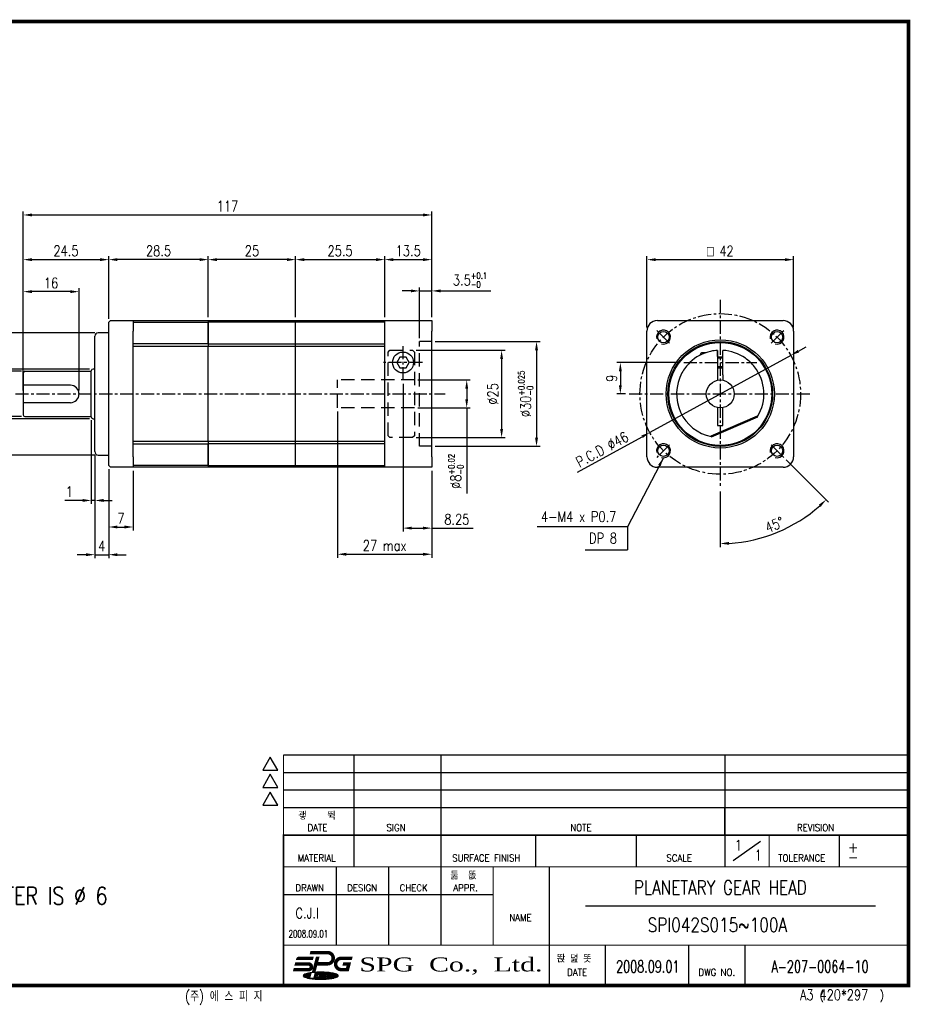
# Model space of a CAD drawing. Header units: millimetres. Extents: x 562 to 6456, y -633 to 409.
# Tile 2 of 2: x 6201 to 6456, y 127 to 409. Entities that reach past the tile are written whole.
import ezdxf
from ezdxf.enums import TextEntityAlignment as Align

# ---------------------------------------------------------------- set-up
doc = ezdxf.new("R2010")
doc.units = ezdxf.units.MM
doc.header["$LTSCALE"] = 3
doc.header["$PDMODE"] = 1
doc.linetypes.add('CENTER', pattern=[2, 1.25, -0.25, 0.25, -0.25])
doc.linetypes.add('HIDDEN', pattern=[9.525, 6.35, -3.175])
doc.layers.get('0').update_dxf_attribs({"linetype": 'CONTINUOUS'})
doc.layers.get('DEFPOINTS').update_dxf_attribs({"linetype": 'CONTINUOUS'})
for name, color, linetype in [('3', 3, 'CONTINUOUS'), ('A3', 7, 'CONTINUOUS'), ('CENTER', 1, 'CENTER'), ('DIM', 3, 'CONTINUOUS'), ('M3', 9, 'CONTINUOUS'), ('OBJ', 7, 'CONTINUOUS'), ('tap', 1, 'CONTINUOUS')]:
    doc.layers.add(name, color=color, linetype=linetype)
doc.layers.add('외형선(ISO)', color=7, linetype='CONTINUOUS', lineweight=50)
doc.styles.add('DUTCH', font='dutch.ttf', dxfattribs={"height": 4})
doc.styles.add('HBRDS', font='SIMPLEX', dxfattribs={"width": 0.8, "height": 3, "bigfont": 'HBRDS'})
doc.styles.add('WHGTXT', font='SIMPLEX.shx', dxfattribs={"width": 0.8, "bigfont": 'WHGTXT.shx'})
doc.styles.add('WHTMTXT', font='romant.shx', dxfattribs={"width": 0.8, "bigfont": 'whtmtxt.shx'})
doc.dimstyles.new('WHGTXT', dxfattribs={"dimtxt": 3, "dimasz": 2.5, "dimexe": 1, "dimexo": 1, "dimgap": 0.8, "dimtad": 1, "dimdsep": 46, "dimtxsty": 'WHGTXT', "dimcen": 0, "dimclrd": 3, "dimclre": 3, "dimclrt": 3, "dimazin": 2, "dimtfac": 1, "dimtmove": 0, "dimatfit": 3, "dimfxl": 1, "dimtolj": 1, "dimtzin": 0, "dimarcsym": 0})
doc.dimstyles.new('WHGTXT$0', dxfattribs={"dimtxt": 3, "dimasz": 2.5, "dimexe": 1, "dimexo": 1, "dimgap": 1, "dimtad": 1, "dimdec": 4, "dimdsep": 46, "dimtxsty": 'WHGTXT', "dimcen": 0, "dimclrd": 3, "dimclre": 3, "dimclrt": 3, "dimadec": 0, "dimazin": 0, "dimtfac": 1, "dimtdec": 4, "dimtmove": 0, "dimatfit": 3, "dimfxl": 1, "dimtvp": 1, "dimtolj": 1, "dimtzin": 0, "dimlwd": -1, "dimlwe": -1, "dimarcsym": 0})

# ---------------------------------------------------------------- blocks, each defined once
blk = doc.blocks.new('A3-1')
at = {"layer": 'M3'}
for p, q in [((204, 71), (383, 71)), ((224.15, 71), (224.15, 39)), ((249.1, 71), (249.1, 39)), ((330.35, 71), (330.35, 39)), ((204, 65.95), (383, 65.95)), ((204, 61), (383, 61)), ((276.2, 48), (276.2, 39)), ((305.1, 39), (305.1, 48)), ((363.1, 48), (363.1, 39)), ((332.8, 40.73), (340.65, 46.27)), ((219.1, 39), (219.1, 16.5)), ((234.1, 39), (234.1, 16.5)), ((249.1, 39), (249.1, 16.5)), ((280.1, 39), (280.1, 5)), ((204, 31), (264.1, 31)), ((290.5, 27.8), (373.5, 27.8)), ((296.1, 16.5), (296.1, 5)), ((320.1, 5), (320.1, 16.5)), ((336.1, 16.5), (336.1, 5)), ((211.2, 8.5), (211.96, 8.5)), ((211.6, 7.13), (212, 8.63)), ((211.95, 8.62), (211.99, 8.62)), ((212.8, 7.13), (213.23, 8.74)), ((213.17, 8.5), (218.18, 8.5)), ((213.2, 8.62), (217.43, 8.62)), ((213.39, 8.75), (215.99, 8.75)), ((209.69, 7.75), (211.76, 7.75)), ((209.7, 7.87), (211.79, 7.87)), ((209.73, 7.62), (211.73, 7.62)), ((209.78, 8), (211.83, 8)), ((209.88, 7.5), (211.69, 7.5)), ((210.01, 8.12), (211.86, 8.12)), ((210.17, 7.37), (211.66, 7.37)), ((210.31, 8.25), (211.89, 8.25)), ((210.5, 7.25), (211.63, 7.25)), ((210.68, 8.37), (211.93, 8.37)), ((210.94, 7.12), (218.44, 7.12)), ((211.57, 7), (217.81, 7)), ((211.6, 7.13), (212.8, 7.13)), ((212.56, 6.87), (216.82, 6.87)), ((212.83, 7.25), (213.2, 7.25)), ((212.87, 7.37), (213.2, 7.37)), ((212.9, 7.5), (213.2, 7.5)), ((212.93, 7.62), (213.2, 7.62)), ((212.97, 7.75), (213.2, 7.75)), ((213, 7.87), (213.2, 7.87)), ((213.03, 8), (213.2, 8)), ((213.07, 8.12), (213.2, 8.12)), ((213.1, 8.25), (219.07, 8.25)), ((213.13, 8.37), (218.7, 8.37)), ((213.2, 8.16), (213.5, 8.16)), ((213.2, 8.16), (213.2, 7.16)), ((213.2, 7.16), (213.5, 7.16)), ((213.5, 8.16), (213.7, 7.76)), ((213.5, 7.56), (213.55, 7.16)), ((213.5, 7.56), (213.5, 7.16)), ((213.5, 7.5), (213.51, 7.5)), ((213.5, 7.37), (213.52, 7.37)), ((213.5, 7.25), (213.54, 7.25)), ((213.52, 8.12), (213.88, 8.12)), ((213.55, 7.16), (213.85, 7.16)), ((213.58, 8), (213.82, 8)), ((213.64, 7.87), (213.76, 7.87)), ((213.7, 7.76), (213.9, 8.16)), ((213.9, 7.56), (213.85, 7.16)), ((213.86, 7.25), (213.9, 7.25)), ((213.88, 7.37), (213.9, 7.37)), ((213.89, 7.5), (213.9, 7.5)), ((213.9, 8.16), (214.2, 8.16)), ((213.9, 7.56), (213.9, 7.16)), ((213.9, 7.16), (214.2, 7.16)), ((214.2, 8.16), (214.2, 7.16)), ((214.2, 8.12), (214.47, 8.12)), ((214.2, 8), (214.34, 8)), ((214.2, 7.87), (214.3, 7.87)), ((214.2, 7.75), (214.3, 7.75)), ((214.2, 7.62), (214.3, 7.62)), ((214.2, 7.5), (214.3, 7.5)), ((214.2, 7.37), (214.31, 7.37)), ((214.2, 7.25), (214.38, 7.25)), ((214.3, 7.86), (214.3, 7.46)), ((214.6, 8.16), (214.8, 8.16)), ((214.6, 7.76), (214.6, 7.56)), ((214.6, 7.75), (214.8, 7.75)), ((214.6, 7.62), (214.8, 7.62)), ((214.6, 7.16), (214.8, 7.16)), ((214.62, 7.5), (214.78, 7.5)), ((214.7, 7.86), (214.7, 7.86)), ((214.7, 7.46), (214.7, 7.46)), ((214.8, 7.76), (214.8, 7.56)), ((214.94, 8.12), (215.2, 8.12)), ((215.02, 7.25), (215.45, 7.25)), ((215.06, 8), (215.2, 8)), ((215.09, 7.37), (215.45, 7.37)), ((215.1, 7.87), (215.2, 7.87)), ((215.1, 7.86), (215.1, 7.46)), ((215.1, 7.75), (215.45, 7.75)), ((215.1, 7.62), (215.45, 7.62)), ((215.1, 7.5), (215.45, 7.5)), ((215.2, 8.16), (216, 8.16)), ((215.2, 8.16), (215.2, 7.86)), ((215.2, 7.86), (215.45, 7.86)), ((215.45, 7.86), (215.45, 7.16)), ((215.45, 7.16), (215.75, 7.16)), ((215.75, 7.86), (216, 7.86)), ((215.75, 7.86), (215.75, 7.16)), ((215.75, 7.75), (216.1, 7.75)), ((215.75, 7.62), (216.1, 7.62)), ((215.75, 7.5), (216.1, 7.5)), ((215.75, 7.37), (216.11, 7.37)), ((215.75, 7.25), (216.18, 7.25)), ((216, 8.16), (216, 7.86)), ((216, 8.12), (216.27, 8.12)), ((216, 8), (216.14, 8)), ((216, 7.87), (216.1, 7.87)), ((216.1, 7.86), (216.1, 7.46)), ((216.4, 8.16), (216.6, 8.16)), ((216.4, 7.76), (216.4, 7.56)), ((216.4, 7.75), (216.6, 7.75)), ((216.4, 7.62), (216.6, 7.62)), ((216.4, 7.16), (216.6, 7.16)), ((216.42, 7.5), (216.58, 7.5)), ((216.5, 7.86), (216.5, 7.86)), ((216.5, 7.46), (216.5, 7.46)), ((216.6, 7.76), (216.6, 7.56)), ((216.74, 8.12), (217, 8.12)), ((216.82, 7.25), (217, 7.25)), ((216.86, 8), (217, 8)), ((216.89, 7.37), (217, 7.37)), ((216.9, 7.87), (217, 7.87)), ((216.9, 7.86), (216.9, 7.46)), ((216.9, 7.75), (217, 7.75)), ((216.9, 7.62), (217, 7.62)), ((216.9, 7.5), (217, 7.5)), ((217, 8.16), (217.5, 8.16)), ((217, 8.16), (217, 7.16)), ((217, 7.16), (217.3, 7.16)), ((217.3, 7.86), (217.45, 7.86)), ((217.3, 7.86), (217.3, 7.76)), ((217.3, 7.76), (217.45, 7.76)), ((217.46, 7.16), (217.3, 7.46)), ((217.3, 7.46), (217.3, 7.16)), ((217.3, 7.46), (217.3, 7.46)), ((217.3, 7.37), (217.35, 7.37)), ((217.3, 7.25), (217.41, 7.25)), ((217.46, 7.16), (217.8, 7.16)), ((217.5, 7.81), (217.5, 7.81)), ((217.8, 7.16), (217.63, 7.49)), ((217.64, 8.12), (219.37, 8.12)), ((217.66, 7.5), (219.5, 7.5)), ((217.69, 7.37), (219.21, 7.37)), ((217.75, 7.25), (218.88, 7.25)), ((217.76, 8), (219.6, 8)), ((217.77, 7.62), (219.65, 7.62)), ((217.8, 7.87), (219.68, 7.87)), ((217.8, 7.86), (217.8, 7.76)), ((217.8, 7.75), (219.69, 7.75))]:
    blk.add_line(p, q, dxfattribs=at)
for points, const_width in [([(383, 71), (383, 5), (0, 5), (0, 281), (383, 281), (383, 71)], 1), ([(204, 71), (204, 48)], 0.3), ([(204, 55.9), (383, 55.9)], 0.3), ([(224.15, 48), (224.15, 55.9)], 0.3), ([(249.1, 39), (249.1, 55.9)], 0.3), ([(330.35, 48), (330.35, 55.9)], 0.3), ([(383, 48), (204, 48), (204, 5)], 0.5), ([(343.1, 39), (343.1, 48)], 0.3), ([(204, 39), (383, 39)], 0.3), ([(264.1, 16.5), (264.1, 39)], 0.3), ([(204, 16.5), (383, 16.5)], 0.3), ([(280.1, 5), (280.1, 16.5)], 0.3), ([(213.83, 13.15), (212.68, 8.86)], 1)]:
    blk.add_lwpolyline(points, dxfattribs=dict(at, const_width=const_width))
for points in [[(200.26, 70.4), (198.1, 66.65), (202.43, 66.65)], [(200.26, 65.45), (198.1, 61.7), (202.43, 61.7)], [(200.26, 60.35), (198.1, 56.6), (202.43, 56.6)]]:
    blk.add_lwpolyline(points, close=True, dxfattribs=at)
at = {"layer": 'M3', "const_width": 1}
for points in [[(211.78, 14.41), (216.68, 14.4, -0.998395), (216.68, 11.21), (213.62, 11.21)], [(207.41, 11.16), (211.2, 11.16, -1), (211.2, 9.53), (206.98, 9.53)], [(212.45, 12.78), (208.6, 12.78, 0.265514), (208.17, 12.54, 0.110713)], [(223.58, 12.78), (220.58, 12.78, 1), (220.58, 9.53), (222.32, 9.53), (222.76, 11.16), (221.16, 11.16)]]:
    blk.add_lwpolyline(points, format="xyb", dxfattribs=at)
at = {"layer": 'M3'}
for points in [[(209.69, 7.78, 0.287816), (209.86, 7.51, 0.063192), (211.15, 7.08, 0.028693), (212.63, 6.87, 0.020666), (214.69, 6.78, 0.020666), (216.75, 6.87, 0.028693), (218.23, 7.08, 0.063192), (219.52, 7.51, 0.287816), (219.69, 7.78, 0.287816), (219.52, 8.06, 0.063192), (218.23, 8.49, 0.028693), (216.75, 8.7, 0.020666), (214.69, 8.78, 0.014921), (213.2, 8.74, 0.014921)], [(213.2, 8.73, 0.039771), (211.15, 8.49, 0.063192), (209.86, 8.06, 0.287816), (209.69, 7.78, 0.287816)]]:
    blk.add_lwpolyline(points, format="xyb", dxfattribs=at)
for centre, radius, start, end in [((214.6, 7.86), 0.3, 90, 180), ((214.6, 7.46), 0.3, 180, 270), ((214.7, 7.76), 0.1, 90, 180), ((214.7, 7.56), 0.1, 180, 270), ((214.7, 7.76), 0.1, 0, 90), ((214.7, 7.56), 0.1, 270, 0), ((214.8, 7.86), 0.3, 0, 90), ((214.8, 7.46), 0.3, 270, 0), ((216.4, 7.86), 0.3, 90, 180), ((216.4, 7.46), 0.3, 180, 270), ((216.5, 7.76), 0.1, 90, 180), ((216.5, 7.56), 0.1, 180, 270), ((216.5, 7.76), 0.1, 0, 90), ((216.5, 7.56), 0.1, 270, 0), ((216.6, 7.86), 0.3, 0, 90), ((216.6, 7.46), 0.3, 270, 0), ((217.45, 7.81), 0.05, 0, 90), ((217.45, 7.81), 0.05, 270, 0), ((217.5, 7.86), 0.3, 0, 90), ((217.5, 7.76), 0.3, 295.0022, 0)]:
    blk.add_arc(centre, radius, start, end, dxfattribs=at)
for points in [[(211.78, 14.91), (211.51, 13.91), (211.78, 13.91)], [(207.41, 10.66), (207.41, 11.66), (207.14, 10.66)], [(208.6, 12.28), (207.74, 12.79), (207.58, 12.28)], [(212.45, 13.28), (212.45, 12.28), (212.72, 13.28)], [(213.35, 13.28), (214.31, 13.03), (214.38, 13.28)], [(220.89, 10.66), (221.16, 10.66), (221.16, 11.66)], [(223.58, 12.28), (223.85, 13.28), (223.58, 13.28)], [(206.98, 9.03), (206.98, 10.03), (206.71, 9.03)], [(213.16, 8.73), (212.2, 8.99), (212.1, 8.64)]]:
    blk.add_solid(points, dxfattribs=at)
at = {"layer": 'M3', "style": 'HBRDS'}
for s, p in [('괳    뛱', (208.24, 52.53)), ('둚  똢', (251.8, 35.41)), ('똱 뎚 똣', (282.33, 11.59))]:
    blk.add_text(s, height=2, dxfattribs=at).set_placement(p)
at = {"layer": 'M3'}
for s, height, style, width, p in [('DATE', 2, 'HBRDS', 0.9, (210.92, 49.18)), ('SIGN', 2, 'HBRDS', 0.9, (233.53, 49.18)), ('NOTE', 2, 'HBRDS', 0.9, (286.14, 49.18)), ('REVISION', 2, 'HBRDS', 0.9, (351.05, 49.18)), ('+', 3, 'HBRDS', 0.9, (365.66, 43.08)), ('MATERIAL', 2, 'HBRDS', 0.9, (208.1, 40.45)), ('SURFACE FINISH', 2, 'HBRDS', 0.9, (252.34, 40.45)), ('SCALE', 2, 'HBRDS', 0.9, (313.67, 40.45)), ('TOLERANCE', 2, 'HBRDS', 0.9, (345.68, 40.45)), ('-', 3, 'HBRDS', 0.9, (365.66, 40.3)), ('DRAWN', 2, 'HBRDS', 0.9, (207.46, 31.95)), ('DESIGN', 2, 'HBRDS', 0.9, (222.27, 31.95)), ('CHECK', 2, 'HBRDS', 0.9, (237.29, 31.95)), ('APPR.', 2, 'HBRDS', 0.9, (252.65, 31.95)), ('NAME', 2, 'HBRDS', 0.9, (268.68, 23.45)), ('DATE', 2, 'HBRDS', 0.9, (285.24, 7.78)), ('DWG NO.', 2, 'HBRDS', 0.9, (322.85, 7.78)), ('(주) 에 스 피 지', 3, 'WHTMTXT', 0.8, (175.87, 0.41)), ('A3 420*297', 3, 'HBRDS', 0.8, (351.93, 0.81)), ('(', 2.4, 'HBRDS', 0.8, (357.59, 0.97)), (')', 2.4, 'HBRDS', 0.8, (374.78, 1.05))]:
    blk.add_text(s, height=height, dxfattribs=dict(at, style=style, width=width)).set_placement(p)
at = {"layer": 'M3', "style": 'DUTCH', "width": 1.410753}
blk.add_text('SPG  Co.,  Ltd.', height=4, dxfattribs=at).set_placement((225.77, 9.01), (278.19, 9.01), align=Align.FIT)
blk = doc.blocks.new('A3')
at = {"layer": '3'}
blk.add_blockref('A3-1', (0, 0), dxfattribs=at)
blk = doc.blocks.new('*D53')
at = {"color": 3}
for p, q in [((6380.72, 320.64), (6380.72, 341.08)), ((6383.22, 340.08), (6420.22, 340.08)), ((6422.72, 320.64), (6422.72, 341.08))]:
    blk.add_line(p, q, dxfattribs=at)
for points in [[(6383.22, 340.49), (6383.22, 339.66), (6380.72, 340.08)], [(6420.22, 340.49), (6420.22, 339.66), (6422.72, 340.08)]]:
    blk.add_solid(points, dxfattribs=at)
at = {"layer": 'DEFPOINTS', "color": 0}
for p in [(6422.72, 340.08), (6380.72, 319.64), (6422.72, 319.64)]:
    blk.add_point(p, dxfattribs=at)
at = {"color": 3, "insert": (6401.72, 342.58), "char_height": 3, "attachment_point": 5, "style": 'WHGTXT'}
blk.add_mtext('\\A1;{\\Famgdt|c129;o} 42', dxfattribs=at)
blk = doc.blocks.new('*D54')
at = {"color": 3, "lineweight": -2}
for p, q in [((6424.09, 313.88), (6426.28, 315.08)), ((6421.89, 312.68), (6381.54, 290.6)), ((6360.85, 279.28), (6379.35, 289.4))]:
    blk.add_line(p, q, dxfattribs=at)
at = {"color": 3}
for points in [[(6423.89, 314.24), (6424.29, 313.51), (6421.89, 312.68)], [(6379.15, 289.76), (6379.55, 289.03), (6381.54, 290.6)]]:
    blk.add_solid(points, dxfattribs=at)
at = {"layer": 'DEFPOINTS', "color": 0}
for p in [(6421.89, 312.68), (6381.54, 290.6)]:
    blk.add_point(p, dxfattribs=at)
at = {"color": 3, "insert": (6367.9, 285.76), "char_height": 3, "attachment_point": 5, "rotation": 28.6862, "style": 'WHGTXT'}
blk.add_mtext('\\A1;P.C.D ∅46', dxfattribs=at)
blk = doc.blocks.new('*D56')
at = {"layer": '3', "color": 3}
for p, q in [((6390.26, 310.64), (6372.11, 310.64)), ((6373.11, 308.14), (6373.11, 304.14)), ((6374.61, 301.64), (6372.11, 301.64))]:
    blk.add_line(p, q, dxfattribs=at)
for points in [[(6372.69, 308.14), (6373.52, 308.14), (6373.11, 310.64)], [(6372.69, 304.14), (6373.52, 304.14), (6373.11, 301.64)]]:
    blk.add_solid(points, dxfattribs=at)
at = {"layer": 'DEFPOINTS', "color": 0}
for p in [(6391.26, 310.64), (6373.11, 301.64), (6375.61, 301.64)]:
    blk.add_point(p, dxfattribs=at)
at = {"layer": '3', "color": 3, "insert": (6370.61, 306.14), "char_height": 3, "attachment_point": 5, "rotation": 90, "style": 'WHGTXT'}
blk.add_mtext('\\A1;9', dxfattribs=at)
blk = doc.blocks.new('*D57')
at = {"color": 3}
for p, q in [((6313.13, 331.13), (6310.63, 331.13)), ((6315.63, 317.64), (6315.63, 332.13)), ((6315.63, 331.13), (6319.13, 331.13)), ((6319.13, 323.64), (6319.13, 332.13)), ((6321.63, 331.13), (6336.03, 331.13))]:
    blk.add_line(p, q, dxfattribs=at)
for points in [[(6313.13, 331.55), (6313.13, 330.72), (6315.63, 331.13)], [(6321.63, 331.55), (6321.63, 330.72), (6319.13, 331.13)]]:
    blk.add_solid(points, dxfattribs=at)
at = {"layer": 'DEFPOINTS', "color": 0}
for p in [(6319.13, 331.13), (6319.13, 322.64), (6315.63, 316.64)]:
    blk.add_point(p, dxfattribs=at)
at = {"color": 3, "insert": (6330.08, 334.23), "char_height": 3, "attachment_point": 5, "style": 'WHGTXT'}
blk.add_mtext('\\A1;3.5{\\H1.800000;\\S+0.1^ -0;}', dxfattribs=at)
blk = doc.blocks.new('*D58')
at = {"color": 3}
for p, q in [((6226.63, 323.14), (6226.63, 341.09)), ((6252.63, 340.09), (6229.13, 340.09)), ((6255.13, 323.64), (6255.13, 341.09))]:
    blk.add_line(p, q, dxfattribs=at)
for points in [[(6229.13, 340.51), (6229.13, 339.67), (6226.63, 340.09)], [(6252.63, 340.51), (6252.63, 339.67), (6255.13, 340.09)]]:
    blk.add_solid(points, dxfattribs=at)
at = {"layer": 'DEFPOINTS', "color": 0}
for p in [(6226.63, 340.09), (6226.63, 322.14), (6255.13, 322.64)]:
    blk.add_point(p, dxfattribs=at)
at = {"color": 3, "insert": (6240.88, 342.59), "char_height": 3, "attachment_point": 5, "style": 'WHGTXT'}
blk.add_mtext('\\A1;28.5', dxfattribs=at)
blk = doc.blocks.new('*D59')
at = {"layer": '3', "color": 3}
for p, q in [((6292.13, 296.64), (6292.13, 254.74)), ((6319.13, 279.64), (6319.13, 254.74)), ((6294.63, 255.74), (6316.63, 255.74))]:
    blk.add_line(p, q, dxfattribs=at)
for points in [[(6294.63, 256.16), (6294.63, 255.33), (6292.13, 255.74)], [(6316.63, 256.16), (6316.63, 255.33), (6319.13, 255.74)]]:
    blk.add_solid(points, dxfattribs=at)
at = {"layer": 'DEFPOINTS', "color": 0}
for p in [(6292.13, 297.64), (6319.13, 280.64), (6319.13, 255.74)]:
    blk.add_point(p, dxfattribs=at)
at = {"layer": '3', "color": 3, "insert": (6305.63, 258.24), "char_height": 3, "attachment_point": 5, "style": 'WHGTXT'}
blk.add_mtext('\\A1;27 max', dxfattribs=at)
blk = doc.blocks.new('*D60')
at = {"layer": '3', "color": 3}
for p, q in [((6320.13, 316.64), (6350.11, 316.64)), ((6349.11, 314.14), (6349.11, 289.14)), ((6320.13, 286.64), (6350.11, 286.64))]:
    blk.add_line(p, q, dxfattribs=at)
for points in [[(6348.69, 314.14), (6349.53, 314.14), (6349.11, 316.64)], [(6348.69, 289.14), (6349.53, 289.14), (6349.11, 286.64)]]:
    blk.add_solid(points, dxfattribs=at)
at = {"layer": 'DEFPOINTS', "color": 0}
for p in [(6319.13, 316.64), (6319.13, 286.64), (6349.11, 286.64)]:
    blk.add_point(p, dxfattribs=at)
at = {"layer": '3', "color": 3, "insert": (6346.01, 301.64), "char_height": 3, "attachment_point": 5, "rotation": 90, "style": 'WHGTXT'}
blk.add_mtext('\\A1;%%c30{\\H1.800000;\\S+0.025^ -0;}', dxfattribs=at)
blk = doc.blocks.new('*D61')
at = {"layer": '3', "color": 3}
for p, q in [((6310.88, 304.55), (6310.88, 262.22)), ((6319.13, 279.64), (6319.13, 262.22)), ((6313.38, 263.22), (6316.63, 263.22)), ((6319.13, 263.22), (6330.95, 263.22))]:
    blk.add_line(p, q, dxfattribs=at)
for points in [[(6313.38, 263.64), (6313.38, 262.81), (6310.88, 263.22)], [(6316.63, 263.64), (6316.63, 262.81), (6319.13, 263.22)]]:
    blk.add_solid(points, dxfattribs=at)
at = {"layer": 'DEFPOINTS', "color": 0}
for p in [(6310.88, 305.55), (6319.13, 280.64), (6319.13, 263.22)]:
    blk.add_point(p, dxfattribs=at)
at = {"layer": '3', "color": 3, "insert": (6326.29, 265.72), "char_height": 3, "attachment_point": 5, "style": 'WHGTXT'}
blk.add_mtext('\\A1;8.25', dxfattribs=at)
blk = doc.blocks.new('*D62')
at = {"color": 3}
for p, q in [((6280.13, 323.64), (6280.13, 341.09)), ((6282.63, 340.09), (6303.13, 340.09)), ((6305.63, 323.64), (6305.63, 341.09))]:
    blk.add_line(p, q, dxfattribs=at)
for points in [[(6282.63, 340.51), (6282.63, 339.67), (6280.13, 340.09)], [(6303.13, 340.51), (6303.13, 339.67), (6305.63, 340.09)]]:
    blk.add_solid(points, dxfattribs=at)
at = {"layer": 'DEFPOINTS', "color": 0}
for p in [(6305.63, 340.09), (6280.13, 322.64), (6305.63, 322.64)]:
    blk.add_point(p, dxfattribs=at)
at = {"color": 3, "insert": (6292.88, 342.59), "char_height": 3, "attachment_point": 5, "style": 'WHGTXT'}
blk.add_mtext('\\A1;25.5', dxfattribs=at)
blk = doc.blocks.new('*D63')
at = {"color": 3}
for p, q in [((6314.63, 314.14), (6340.11, 314.14)), ((6339.11, 311.64), (6339.11, 291.64)), ((6314.63, 289.14), (6340.11, 289.14))]:
    blk.add_line(p, q, dxfattribs=at)
for points in [[(6338.7, 311.64), (6339.53, 311.64), (6339.11, 314.14)], [(6338.7, 291.64), (6339.53, 291.64), (6339.11, 289.14)]]:
    blk.add_solid(points, dxfattribs=at)
at = {"layer": 'DEFPOINTS', "color": 0}
for p in [(6313.63, 314.14), (6313.63, 289.14), (6339.11, 289.14)]:
    blk.add_point(p, dxfattribs=at)
at = {"color": 3, "insert": (6336.61, 301.64), "char_height": 3, "attachment_point": 5, "rotation": 90, "style": 'WHGTXT'}
blk.add_mtext('\\A1;%%c25', dxfattribs=at)
blk = doc.blocks.new('*D64')
at = {"color": 3}
for p, q in [((6221.13, 308.74), (6188.72, 308.74)), ((6189.72, 306.24), (6189.72, 297.04)), ((6221.13, 294.54), (6188.72, 294.54))]:
    blk.add_line(p, q, dxfattribs=at)
for points in [[(6189.3, 306.24), (6190.13, 306.24), (6189.72, 308.74)], [(6189.3, 297.04), (6190.13, 297.04), (6189.72, 294.54)]]:
    blk.add_solid(points, dxfattribs=at)
at = {"layer": 'DEFPOINTS', "color": 0}
for p in [(6222.13, 308.74), (6189.72, 294.54), (6222.13, 294.54)]:
    blk.add_point(p, dxfattribs=at)
at = {"color": 3, "insert": (6187.22, 301.64), "char_height": 3, "attachment_point": 5, "rotation": 90, "style": 'WHGTXT'}
blk.add_mtext('\\A1;%%c14.2', dxfattribs=at)
blk = doc.blocks.new('*D65')
at = {"layer": '3', "color": 3}
for p, q in [((6315.13, 305.64), (6330.12, 305.64)), ((6329.12, 303.14), (6329.12, 300.14)), ((6315.13, 297.64), (6330.12, 297.64)), ((6329.12, 297.64), (6329.12, 273.15))]:
    blk.add_line(p, q, dxfattribs=at)
for points in [[(6328.7, 303.14), (6329.53, 303.14), (6329.12, 305.64)], [(6328.7, 300.14), (6329.53, 300.14), (6329.12, 297.64)]]:
    blk.add_solid(points, dxfattribs=at)
at = {"layer": 'DEFPOINTS', "color": 0}
for p in [(6314.13, 305.64), (6314.13, 297.64), (6329.12, 297.64)]:
    blk.add_point(p, dxfattribs=at)
at = {"layer": '3', "color": 3, "insert": (6326.02, 279.46), "char_height": 3, "attachment_point": 5, "rotation": 90, "style": 'WHGTXT'}
blk.add_mtext('\\A1;%%c8{\\H1.800000;\\S+0.02^ -0;}', dxfattribs=at)
blk = doc.blocks.new('*D66')
at = {"color": 3}
for p, q in [((6222.63, 319.14), (6180.99, 319.14)), ((6181.99, 316.64), (6181.99, 286.64)), ((6222.63, 284.14), (6180.99, 284.14))]:
    blk.add_line(p, q, dxfattribs=at)
for points in [[(6181.58, 316.64), (6182.41, 316.64), (6181.99, 319.14)], [(6181.58, 286.64), (6182.41, 286.64), (6181.99, 284.14)]]:
    blk.add_solid(points, dxfattribs=at)
at = {"layer": 'DEFPOINTS', "color": 0}
for p in [(6223.63, 319.14), (6181.99, 284.14), (6223.63, 284.14)]:
    blk.add_point(p, dxfattribs=at)
at = {"color": 3, "insert": (6179.49, 301.64), "char_height": 3, "attachment_point": 5, "rotation": 90, "style": 'WHGTXT'}
blk.add_mtext('\\A1;%%c35h7', dxfattribs=at)
blk = doc.blocks.new('*D67')
at = {"color": 3}
for p, q in [((6221.63, 294.14), (6221.63, 270.14)), ((6222.63, 284.14), (6222.63, 270.14)), ((6219.13, 271.14), (6214.06, 271.14)), ((6222.63, 271.14), (6221.63, 271.14)), ((6225.13, 271.14), (6227.63, 271.14))]:
    blk.add_line(p, q, dxfattribs=at)
for points in [[(6219.13, 271.56), (6219.13, 270.72), (6221.63, 271.14)], [(6225.13, 271.56), (6225.13, 270.72), (6222.63, 271.14)]]:
    blk.add_solid(points, dxfattribs=at)
at = {"layer": 'DEFPOINTS', "color": 0}
for p in [(6221.63, 295.14), (6222.63, 285.14), (6222.63, 271.14)]:
    blk.add_point(p, dxfattribs=at)
at = {"color": 3, "insert": (6215.35, 273.64), "char_height": 3, "attachment_point": 5, "style": 'WHGTXT'}
blk.add_mtext('\\A1;1', dxfattribs=at)
blk = doc.blocks.new('*D68')
at = {"color": 3}
for p, q in [((6305.63, 323.64), (6305.63, 341.09)), ((6308.13, 340.09), (6316.63, 340.09)), ((6319.13, 323.64), (6319.13, 341.09))]:
    blk.add_line(p, q, dxfattribs=at)
for points in [[(6308.13, 340.51), (6308.13, 339.67), (6305.63, 340.09)], [(6316.63, 340.51), (6316.63, 339.67), (6319.13, 340.09)]]:
    blk.add_solid(points, dxfattribs=at)
at = {"layer": 'DEFPOINTS', "color": 0}
for p in [(6319.13, 340.09), (6305.63, 322.64), (6319.13, 322.64)]:
    blk.add_point(p, dxfattribs=at)
at = {"color": 3, "insert": (6312.38, 342.59), "char_height": 3, "attachment_point": 5, "style": 'WHGTXT'}
blk.add_mtext('\\A1;13.5', dxfattribs=at)
blk = doc.blocks.new('*D69')
at = {"color": 3}
for p, q in [((6222.63, 284.14), (6222.63, 254.61)), ((6226.63, 280.14), (6226.63, 254.61)), ((6220.13, 255.61), (6217.63, 255.61)), ((6222.63, 255.61), (6226.63, 255.61)), ((6229.13, 255.61), (6231.63, 255.61))]:
    blk.add_line(p, q, dxfattribs=at)
for points in [[(6220.13, 256.03), (6220.13, 255.19), (6222.63, 255.61)], [(6229.13, 256.03), (6229.13, 255.19), (6226.63, 255.61)]]:
    blk.add_solid(points, dxfattribs=at)
at = {"layer": 'DEFPOINTS', "color": 0}
for p in [(6222.63, 285.14), (6226.63, 281.14), (6226.63, 255.61)]:
    blk.add_point(p, dxfattribs=at)
at = {"color": 3, "insert": (6224.63, 258.11), "char_height": 3, "attachment_point": 5, "style": 'WHGTXT'}
blk.add_mtext('\\A1;4', dxfattribs=at)
blk = doc.blocks.new('*D70')
at = {"color": 3}
for p, q in [((6202.13, 308.64), (6202.13, 353.88)), ((6204.63, 352.88), (6316.63, 352.88)), ((6319.13, 323.64), (6319.13, 353.88))]:
    blk.add_line(p, q, dxfattribs=at)
for points in [[(6204.63, 353.29), (6204.63, 352.46), (6202.13, 352.88)], [(6316.63, 353.29), (6316.63, 352.46), (6319.13, 352.88)]]:
    blk.add_solid(points, dxfattribs=at)
at = {"layer": 'DEFPOINTS', "color": 0}
for p in [(6319.13, 352.88), (6319.13, 322.64), (6202.13, 307.64)]:
    blk.add_point(p, dxfattribs=at)
at = {"color": 3, "insert": (6260.63, 355.38), "char_height": 3, "attachment_point": 5, "style": 'WHGTXT'}
blk.add_mtext('\\A1;117', dxfattribs=at)
blk = doc.blocks.new('*D71')
at = {"color": 3}
for p, q in [((6196.4, 308.14), (6196.4, 332.23)), ((6201.63, 308.14), (6195.4, 308.14)), ((6196.4, 297.64), (6196.4, 305.64)), ((6201.63, 295.14), (6195.4, 295.14))]:
    blk.add_line(p, q, dxfattribs=at)
for points in [[(6195.98, 305.64), (6196.82, 305.64), (6196.4, 308.14)], [(6195.98, 297.64), (6196.82, 297.64), (6196.4, 295.14)]]:
    blk.add_solid(points, dxfattribs=at)
at = {"layer": 'DEFPOINTS', "color": 0}
for p in [(6202.63, 308.14), (6196.4, 295.14), (6202.63, 295.14)]:
    blk.add_point(p, dxfattribs=at)
at = {"color": 3, "insert": (6193.9, 326.2), "char_height": 3, "attachment_point": 5, "rotation": 90, "style": 'WHGTXT'}
blk.add_mtext('\\A1;%%c13h7', dxfattribs=at)
blk = doc.blocks.new('*D72')
at = {"color": 3}
for p, q in [((6226.63, 280.14), (6226.63, 262.54)), ((6233.63, 279.64), (6233.63, 262.54)), ((6229.13, 263.54), (6231.13, 263.54))]:
    blk.add_line(p, q, dxfattribs=at)
for points in [[(6229.13, 263.96), (6229.13, 263.12), (6226.63, 263.54)], [(6231.13, 263.96), (6231.13, 263.12), (6233.63, 263.54)]]:
    blk.add_solid(points, dxfattribs=at)
at = {"layer": 'DEFPOINTS', "color": 0}
for p in [(6226.63, 281.14), (6233.63, 280.64), (6233.63, 263.54)]:
    blk.add_point(p, dxfattribs=at)
at = {"color": 3, "insert": (6230.13, 266.04), "char_height": 3, "attachment_point": 5, "style": 'WHGTXT'}
blk.add_mtext('\\A1;7', dxfattribs=at)
blk = doc.blocks.new('*D73')
at = {"color": 3}
for p, q in [((6202.13, 308.64), (6202.13, 341.09)), ((6204.63, 340.09), (6224.13, 340.09)), ((6226.63, 323.14), (6226.63, 341.09))]:
    blk.add_line(p, q, dxfattribs=at)
for points in [[(6204.63, 340.51), (6204.63, 339.67), (6202.13, 340.09)], [(6224.13, 340.51), (6224.13, 339.67), (6226.63, 340.09)]]:
    blk.add_solid(points, dxfattribs=at)
at = {"layer": 'DEFPOINTS', "color": 0}
for p in [(6226.63, 340.09), (6226.63, 322.14), (6202.13, 307.64)]:
    blk.add_point(p, dxfattribs=at)
at = {"color": 3, "insert": (6214.38, 342.59), "char_height": 3, "attachment_point": 5, "style": 'WHGTXT'}
blk.add_mtext('\\A1;24.5', dxfattribs=at)
blk = doc.blocks.new('*D74')
at = {"layer": '3', "color": 3}
for p, q in [((6255.13, 323.64), (6255.13, 341.09)), ((6277.63, 340.09), (6257.63, 340.09)), ((6280.13, 323.64), (6280.13, 341.09))]:
    blk.add_line(p, q, dxfattribs=at)
for points in [[(6257.63, 340.51), (6257.63, 339.67), (6255.13, 340.09)], [(6277.63, 340.51), (6277.63, 339.67), (6280.13, 340.09)]]:
    blk.add_solid(points, dxfattribs=at)
at = {"layer": 'DEFPOINTS', "color": 0}
for p in [(6255.13, 340.09), (6255.13, 322.64), (6280.13, 322.64)]:
    blk.add_point(p, dxfattribs=at)
at = {"layer": '3', "color": 3, "insert": (6267.63, 342.59), "char_height": 3, "attachment_point": 5, "style": 'WHGTXT'}
blk.add_mtext('\\A1;25', dxfattribs=at)
blk = doc.blocks.new('*D76')
at = {"layer": '3', "color": 3, "lineweight": -2}
for p, q in [((6420.6, 282.76), (6432.72, 270.63)), ((6401.72, 273.7), (6401.72, 257.79))]:
    blk.add_line(p, q, dxfattribs=at)
blk.add_arc((6401.72, 301.64), 42.85, 273.3434, 311.6566, dxfattribs=at)
at = {"layer": '3', "color": 3}
for points in [[(6429.91, 269.93), (6430.48, 269.32), (6432.01, 271.34)], [(6404.23, 258.45), (6404.2, 259.28), (6401.72, 258.79)]]:
    blk.add_solid(points, dxfattribs=at)
at = {"layer": 'DEFPOINTS', "color": 0}
for p in [(6401.72, 328.58), (6416.29, 287.07), (6419.89, 283.47), (6401.72, 274.7), (6412.81, 260.25)]:
    blk.add_point(p, dxfattribs=at)
at = {"layer": '3', "color": 3, "insert": (6417.23, 264.18), "char_height": 3, "attachment_point": 5, "rotation": 22.5, "style": 'WHGTXT'}
blk.add_mtext('\\A1;45°', dxfattribs=at)
blk = doc.blocks.new('*D77')
at = {"layer": '3', "color": 3}
for p, q in [((6202.13, 302.64), (6202.13, 331.92)), ((6215.63, 330.92), (6204.63, 330.92)), ((6218.13, 302.64), (6218.13, 331.92))]:
    blk.add_line(p, q, dxfattribs=at)
for points in [[(6204.63, 331.34), (6204.63, 330.5), (6202.13, 330.92)], [(6215.63, 331.34), (6215.63, 330.5), (6218.13, 330.92)]]:
    blk.add_solid(points, dxfattribs=at)
at = {"layer": 'DEFPOINTS', "color": 0}
for p in [(6202.13, 330.92), (6202.13, 301.64), (6218.13, 301.64)]:
    blk.add_point(p, dxfattribs=at)
at = {"layer": '3', "color": 3, "insert": (6210.13, 333.42), "char_height": 3, "attachment_point": 5, "style": 'WHGTXT'}
blk.add_mtext('\\A1;16', dxfattribs=at)

msp = doc.modelspace()

# ---------------------------------------------------------------- linework, layer by layer
at = {"color": 2, "linetype": 'HIDDEN', "ltscale": 0.2}
for p, q in [((6319.13293, 316.63852), (6315.63293, 316.63852)), ((6319.13293, 286.63852), (6315.63293, 286.63852))]:
    msp.add_line(p, q, dxfattribs=at)
for p, q in [((6395.9655, 312.88856), (6395.9655, 312.73754)), ((6223.63293, 284.13852), (6226.63293, 284.13852))]:
    msp.add_line(p, q)
at = {"layer": '3'}
for p in [(6375.11834, 263.54539), (6363.04582, 257.00555)]:
    msp.add_line(p, (6375.11834, 257.00555), dxfattribs=at)
at = {"layer": 'CENTER'}
for p, q in [((6401.7155, 328.57731), (6401.7155, 274.6998)), ((6387.14366, 316.2104), (6383.54285, 319.8112)), ((6416.28734, 316.2104), (6419.88814, 319.8112)), ((6310.88293, 305.55124), (6310.88293, 315.7258)), ((6316.48809, 310.63852), (6305.27777, 310.63852)), ((6391.26261, 310.63856), (6412.18288, 310.63856)), ((6199.91337, 301.63852), (6322.9465, 301.63852)), ((6375.60505, 301.63856), (6427.82595, 301.63856)), ((6387.14366, 287.06671), (6383.54285, 283.46591)), ((6416.28734, 287.06671), (6419.88814, 283.46591))]:
    msp.add_line(p, q, dxfattribs=at)
msp.add_circle((6401.7155, 301.63856), 23, dxfattribs=at)
at = {"layer": 'DIM'}
msp.add_circle((6401.7155, 301.63856), 15.5, dxfattribs=at)
at = {"layer": 'OBJ', "ltscale": 25.4}
for p, q in [((6227.13293, 322.63852), (6226.63293, 322.13852)), ((6226.63293, 319.63852), (6226.63293, 322.13852)), ((6227.13293, 322.63852), (6233.63293, 322.63852)), ((6233.63293, 322.63852), (6255.13293, 322.63852)), ((6233.63293, 322.63852), (6233.63293, 319.63852)), ((6233.63293, 322.14486), (6255.13293, 322.14486)), ((6255.13293, 322.63852), (6255.13293, 322.14486)), ((6255.13293, 322.63852), (6255.13293, 322.14486)), ((6255.13293, 322.63852), (6305.63293, 322.63852)), ((6255.13293, 318.93852), (6255.13293, 322.14486)), ((6305.63293, 322.14486), (6255.13293, 322.14486)), ((6255.13293, 322.14486), (6255.13293, 318.93852)), ((6280.13293, 280.63852), (6280.13293, 322.63852)), ((6305.63293, 319.63852), (6305.63293, 322.63852)), ((6305.63293, 322.63852), (6319.13293, 322.63852)), ((6319.13293, 322.63852), (6319.13293, 319.63852)), ((6383.7155, 322.63856), (6419.7155, 322.63856)), ((6226.63293, 319.13852), (6223.63293, 319.13852)), ((6226.63293, 283.63852), (6226.63293, 319.63852)), ((6233.63293, 283.63852), (6233.63293, 319.63852)), ((6255.13293, 315.93852), (6255.13293, 318.93852)), ((6255.13293, 318.93852), (6255.13293, 315.93852)), ((6305.63293, 283.63852), (6305.63293, 319.63852)), ((6319.13293, 283.63852), (6319.13293, 319.63852)), ((6380.7155, 283.63856), (6380.7155, 319.63856)), ((6422.7155, 319.63856), (6422.7155, 283.63856)), ((6222.63293, 314.52155), (6222.63293, 318.13852)), ((6255.13293, 315.93852), (6233.63293, 315.93852)), ((6255.13293, 315.93852), (6305.63293, 315.93852)), ((6255.13293, 315.93852), (6255.13293, 315.20318)), ((6255.13293, 315.93852), (6255.13293, 315.20318)), ((6222.63293, 311.94762), (6222.63293, 314.52155)), ((6255.13293, 315.20318), (6233.63293, 315.20318)), ((6233.63293, 288.07386), (6233.63293, 315.20318)), ((6255.13293, 288.07386), (6255.13293, 315.20318)), ((6255.13293, 288.07386), (6255.13293, 315.20318)), ((6305.63293, 315.20318), (6255.13293, 315.20318)), ((6397.45082, 313.38856), (6396.4655, 313.38856)), ((6400.9655, 314.11603), (6400.9655, 312.33856)), ((6400.9655, 314.11603), (6400.9655, 314.11603)), ((6400.9655, 312.33856), (6400.9655, 314.11603)), ((6402.4655, 311.86806), (6402.4655, 314.11603)), ((6222.63293, 291.32942), (6222.63293, 311.94762)), ((6310.0169, 312.13852), (6309.15088, 310.63852)), ((6309.15088, 310.63852), (6310.0169, 309.13852)), ((6311.74895, 312.13852), (6310.0169, 312.13852)), ((6312.61498, 310.63852), (6311.74895, 312.13852)), ((6311.74895, 309.13852), (6312.61498, 310.63852)), ((6400.9655, 312.33856), (6400.9655, 308.93856)), ((6402.4655, 312.13856), (6400.9655, 312.13856)), ((6402.4655, 311.83206), (6400.9655, 311.83206)), ((6402.4655, 309.40906), (6402.4655, 311.86806)), ((6202.13293, 307.63852), (6202.13293, 295.63852)), ((6202.63293, 308.13852), (6221.63293, 308.13852)), ((6221.63293, 295.03852), (6221.63293, 308.23852)), ((6222.63293, 308.73852), (6222.13293, 308.73852)), ((6310.0169, 309.13852), (6311.74895, 309.13852)), ((6402.4655, 309.44506), (6400.9655, 309.44506)), ((6400.9655, 309.13856), (6402.4655, 309.13856)), ((6400.9655, 308.93856), (6400.9655, 307.08718)), ((6402.4655, 307.08718), (6402.4655, 309.40906)), ((6400.9655, 307.08718), (6400.9655, 305.56761)), ((6402.4655, 307.08718), (6402.4655, 305.56761)), ((6215.63293, 304.13852), (6202.13293, 304.13852)), ((6215.63293, 299.13852), (6202.13293, 299.13852)), ((6400.9655, 297.7095), (6400.9655, 292.63856)), ((6402.4655, 292.63856), (6402.4655, 297.7095)), ((6202.63293, 295.13852), (6221.63293, 295.13852)), ((6222.13293, 294.53852), (6222.63293, 294.53852)), ((6222.63293, 288.75549), (6222.63293, 291.32942)), ((6400.9655, 292.63856), (6402.4655, 292.63856)), ((6222.63293, 285.13852), (6222.63293, 288.75549)), ((6233.63293, 288.07386), (6255.13293, 288.07386)), ((6255.13293, 288.07386), (6255.13293, 287.33852)), ((6255.13293, 288.07386), (6305.63293, 288.07386)), ((6255.13293, 288.07386), (6255.13293, 287.33852)), ((6233.63293, 287.33852), (6255.13293, 287.33852)), ((6255.13293, 284.33852), (6255.13293, 287.33852)), ((6255.13293, 287.33852), (6255.13293, 284.33852)), ((6305.63293, 287.33852), (6255.13293, 287.33852)), ((6226.63293, 281.13852), (6226.63293, 283.63852)), ((6233.63293, 283.63852), (6233.63293, 280.63852)), ((6255.13293, 281.13218), (6255.13293, 284.33852)), ((6255.13293, 284.33852), (6255.13293, 281.13218)), ((6305.63293, 280.63852), (6305.63293, 283.63852)), ((6305.63293, 280.63852), (6305.63293, 283.63852)), ((6319.13293, 283.63852), (6319.13293, 280.63852)), ((6227.13293, 280.63852), (6226.63293, 281.13852)), ((6233.63293, 280.63852), (6227.13293, 280.63852)), ((6255.13293, 281.13218), (6233.63293, 281.13218)), ((6255.13293, 280.63852), (6233.63293, 280.63852)), ((6255.13293, 281.13218), (6305.63293, 281.13218)), ((6255.13293, 281.13218), (6255.13293, 280.63852)), ((6255.13293, 281.13218), (6255.13293, 280.63852)), ((6305.63293, 280.63852), (6255.13293, 280.63852)), ((6319.13293, 280.63852), (6305.63293, 280.63852)), ((6419.7155, 280.63856), (6383.7155, 280.63856))]:
    msp.add_line(p, q, dxfattribs=at)
at = {"layer": 'OBJ', "color": 2, "linetype": 'HIDDEN', "ltscale": 0.2}
for p, q in [((6315.63293, 286.63852), (6315.63293, 316.63852)), ((6306.63293, 313.63852), (6307.13293, 314.13852)), ((6306.63293, 289.63852), (6306.63293, 313.63852)), ((6307.13293, 314.13852), (6313.63293, 314.13852)), ((6313.63293, 314.13852), (6314.13293, 313.63852)), ((6314.13293, 313.63852), (6314.13293, 289.63852)), ((6314.13293, 305.63856), (6292.13293, 305.63856)), ((6292.13293, 297.63856), (6292.13293, 305.63856)), ((6314.13293, 297.63856), (6292.13293, 297.63856)), ((6306.63293, 289.63852), (6307.13293, 289.13852)), ((6313.63293, 289.13852), (6307.13293, 289.13852)), ((6314.13293, 289.63852), (6313.63293, 289.13852))]:
    msp.add_line(p, q, dxfattribs=at)
at = {"layer": 'OBJ', "ltscale": 25.4}
for centre, radius in [((6385.45204, 317.90201), 1.621), ((6417.97895, 317.90201), 1.621), ((6401.7155, 301.63856), 15), ((6401.7155, 301.63856), 14.75), ((6310.88293, 310.63852), 3), ((6401.7155, 301.63856), 4), ((6385.45204, 285.3751), 1.621), ((6417.97895, 285.3751), 1.621)]:
    msp.add_circle(centre, radius, dxfattribs=at)
for centre, radius, start, end in [((6383.7155, 319.63856), 3, 90, 180), ((6419.7155, 319.63856), 3, 0, 90), ((6223.63293, 318.13852), 1, 90, 180), ((6401.7155, 301.63856), 12.5, 102.709033, 133.9455196), ((6396.4655, 312.88856), 0.5, 90, 180), ((6401.7155, 301.63856), 12.5, 93.4398128, 102.709033), ((6401.7155, 301.63856), 12.5, 54.9209588, 86.5601872), ((6401.7155, 301.63856), 12.5, 133.9455196, 151.314598), ((6401.7155, 301.63856), 12.5, 38.4359951, 54.9209588), ((6202.63293, 307.63852), 0.5, 90, 180), ((6222.13293, 308.23852), 0.5, 90, 180), ((6401.7155, 301.63856), 12.5, 151.314598, 257.9977519), ((6401.7155, 301.63856), 12.5, 328.7975077, 38.4359951), ((6215.63293, 301.63852), 2.5, 270, 90), ((6202.63293, 295.63852), 0.5, 180, 270), ((6222.13293, 295.03852), 0.5, 180, 270), ((6223.63293, 285.13852), 1, 180, 270), ((6383.7155, 283.63856), 3, 180, 270), ((6419.7155, 283.63856), 3, 270, 0)]:
    msp.add_arc(centre, radius, start, end, dxfattribs=at)
at = {"layer": 'tap', "ltscale": 25.4}
for centre in [(6385.45204, 317.90201), (6417.97895, 317.90201), (6385.45204, 285.3751), (6417.97895, 285.3751)]:
    msp.add_arc(centre, 2, 255, 195, dxfattribs=at)
at = {"layer": '외형선(ISO)'}
msp.add_line((6399.11612, 289.41181), (6412.40727, 295.16275), dxfattribs=at)

# ---------------------------------------------------------------- block references
at = {"layer": 'A3', "color": 3}
msp.add_blockref('A3', (6072.62881, 127.28443), dxfattribs=at)

# ---------------------------------------------------------------- texts
at = {"layer": '3', "color": 3, "style": 'WHGTXT', "width": 0.8}
for s, p in [('4-M4 x P0.7', (6350.37831, 264.99307)), ('DP 8', (6364.14093, 258.85914))]:
    msp.add_text(s, height=3, dxfattribs=at).set_placement(p)
at = {"layer": '3'}
for s, height, style, width, p in [('1', 3, 'WHGTXT', 0.8, (6405.87529, 170.92889)), ('1', 3, 'WHGTXT', 0.8, (6411.52244, 168.07226)), ('PLANETARY GEAR HEAD', 4, 'WHTMTXT', 0.8, (6376.96913, 158.36635)), ('C.J.I', 3, 'WHGTXT', 0.8, (6280.10668, 151.46161)), ('SPI042S015~100A', 4, 'WHTMTXT', 0.8, (6380.94701, 147.62043)), ('2008.09.01', 2.1, 'WHGTXT', 0.7, (6278.12571, 146.00716)), ('2008.09.01', 3.36, 'WHGTXT', 0.7, (6371.88638, 136.02408)), ('A-207-0064-10', 3.36, 'WHGTXT', 0.7, (6416.36562, 136.02408))]:
    msp.add_text(s, height=height, dxfattribs=dict(at, style=style, width=width)).set_placement(p)
at = {"layer": 'OBJ', "ltscale": 25.4, "style": 'WHGTXT', "width": 0.8}
msp.add_text('4. BUSHING SUPPLIED WHEN SHAFT DIAMETER IS %%C 6', height=5, dxfattribs=at).set_placement((6082.63526, 157.96154), align=Align.MIDDLE_LEFT)

# ---------------------------------------------------------------- dimensions: what is measured, and where the dimension line sits
for base, p1, p2, picture, middle in [((6319.13293, 352.87517), (6202.13293, 307.63852), (6319.13293, 322.63852), '*D70', (6260.63293, 355.37517)), ((6226.63293, 340.09063), (6202.13293, 307.63852), (6226.63293, 322.13852), '*D73', (6214.38293, 342.59063)), ((6226.63293, 340.09063), (6255.13293, 322.63852), (6226.63293, 322.13852), '*D58', (6240.88293, 342.59063)), ((6305.63293, 340.09063), (6280.13293, 322.63852), (6305.63293, 322.63852), '*D62', (6292.88293, 342.59063)), ((6319.13293, 340.09063), (6305.63293, 322.63852), (6319.13293, 322.63852), '*D68', (6312.38293, 342.59063))]:
    dim = msp.add_linear_dim(base=base, p1=p1, p2=p2, dimstyle='WHGTXT$0')
    dim.commit()
    dim.dimension.update_dxf_attribs({"geometry": picture, "text_midpoint": middle})
dim = msp.add_linear_dim(base=(6422.7155, 340.0777), p1=(6380.7155, 319.63856), p2=(6422.7155, 319.63856), text='{\\Famgdt;o} <>', dimstyle='WHGTXT$0')
dim.commit()
dim.dimension.update_dxf_attribs({"geometry": '*D53', "text_midpoint": (6401.7155, 340.0777), "dimtype": 160})
dim = msp.add_linear_dim(base=(6319.13293, 331.1339), p1=(6315.63293, 316.63852), p2=(6319.13293, 322.63852), dimstyle='WHGTXT$0', override={"dimgap": 1, "dimtol": 1, "dimlim": 0, "dimtp": 0.1, "dimtm": 1e-09, "dimtfac": 0.6, "dimtzin": 8})
dim.commit()
dim.dimension.update_dxf_attribs({"geometry": '*D57', "text_midpoint": (6330.0815, 331.1339), "dimtype": 160})
for base, p1, p2, text, picture, middle in [((6196.39851, 295.13852), (6202.63293, 308.13852), (6202.63293, 295.13852), '%%c<>h7', '*D71', (6196.39851, 326.19836)), ((6181.99226, 284.13852), (6223.63293, 319.13852), (6223.63293, 284.13852), '%%c<>h7', '*D66', (6181.99226, 301.63852)), ((6339.11266, 289.13852), (6313.63293, 314.13852), (6313.63293, 289.13852), '%%c<>', '*D63', (6339.11266, 301.63852)), ((6189.718, 294.53852), (6222.13293, 308.73852), (6222.13293, 294.53852), '%%c<>', '*D64', (6189.718, 301.63852))]:
    dim = msp.add_linear_dim(base=base, p1=p1, p2=p2, angle=90, text=text, dimstyle='WHGTXT$0')
    dim.commit()
    dim.dimension.update_dxf_attribs({"geometry": picture, "text_midpoint": middle, "dimtype": 160})
dim = msp.add_diameter_dim_2p(p1=(6421.89252, 312.67883), p2=(6381.53847, 290.59828), text='P.C.D <>', dimstyle='WHGTXT')
dim.commit()
dim.dimension.update_dxf_attribs({"geometry": '*D54', "text_midpoint": (6367.899, 285.75695)})
for base, p1, p2, picture, middle in [((6222.63293, 271.13852), (6221.63293, 295.13852), (6222.63293, 285.13852), '*D67', (6215.34721, 271.13852)), ((6226.63293, 255.61113), (6222.63293, 285.13852), (6226.63293, 281.13852), '*D69', (6224.63293, 255.61113)), ((6233.63293, 263.54083), (6226.63293, 281.13852), (6233.63293, 280.63852), '*D72', (6230.13293, 263.54083))]:
    dim = msp.add_linear_dim(base=base, p1=p1, p2=p2, dimstyle='WHGTXT$0')
    dim.commit()
    dim.dimension.update_dxf_attribs({"geometry": picture, "text_midpoint": middle, "dimtype": 160})
at = {"layer": '3'}
dim = msp.add_linear_dim(base=(6255.13293, 340.09063), p1=(6280.13293, 322.63852), p2=(6255.13293, 322.63852), dimstyle='WHGTXT$0', dxfattribs=at)
dim.commit()
dim.dimension.update_dxf_attribs({"geometry": '*D74', "text_midpoint": (6267.63293, 342.59063)})
for base, p1, p2, picture, middle in [((6202.13293, 330.9186), (6218.13293, 301.63852), (6202.13293, 301.63852), '*D77', (6210.13293, 330.9186)), ((6319.13293, 263.22394), (6310.88293, 305.55124), (6319.13293, 280.63852), '*D61', (6326.29007, 263.22394))]:
    dim = msp.add_linear_dim(base=base, p1=p1, p2=p2, dimstyle='WHGTXT$0', dxfattribs=at)
    dim.commit()
    dim.dimension.update_dxf_attribs({"geometry": picture, "text_midpoint": middle, "dimtype": 160})
dim = msp.add_angular_dim_2l(base=(6412.80558, 260.24982), line1=((6416.28734, 287.06671), (6419.88814, 283.46591)), line2=((6401.7155, 328.57731), (6401.7155, 274.6998)), dimstyle='WHGTXT', dxfattribs=at)
dim.commit()
dim.dimension.update_dxf_attribs({"geometry": '*D76', "text_midpoint": (6417.23284, 264.17637)})
for base, p1, p2, override, picture, middle in [((6349.10903, 286.63852), (6319.13293, 316.63852), (6319.13293, 286.63852), {"dimtol": 1, "dimtp": 0.025, "dimtm": 1e-09, "dimtfac": 0.6, "dimtzin": 8}, '*D60', (6349.10903, 301.63852)), ((6329.11629, 297.63856), (6314.13293, 305.63856), (6314.13293, 297.63856), {"dimtol": 1, "dimtp": 0.02, "dimtm": 1e-09, "dimtfac": 0.6, "dimtzin": 8}, '*D65', (6329.11629, 279.46176))]:
    dim = msp.add_linear_dim(base=base, p1=p1, p2=p2, angle=90, text='%%c<>', dimstyle='WHGTXT$0', override=override, dxfattribs=at)
    dim.commit()
    dim.dimension.update_dxf_attribs({"geometry": picture, "text_midpoint": middle, "dimtype": 160})
dim = msp.add_linear_dim(base=(6373.10505, 301.63856), p1=(6391.26261, 310.63856), p2=(6375.60505, 301.63856), angle=90, dimstyle='WHGTXT$0', dxfattribs=at)
dim.commit()
dim.dimension.update_dxf_attribs({"geometry": '*D56', "text_midpoint": (6373.10505, 306.13856), "dimtype": 160})
dim = msp.add_linear_dim(base=(6319.13293, 255.74223), p1=(6292.13293, 297.63856), p2=(6319.13293, 280.63852), text='<> max', dimstyle='WHGTXT$0', dxfattribs=at)
dim.commit()
dim.dimension.update_dxf_attribs({"geometry": '*D59', "text_midpoint": (6305.63293, 255.74223), "dimtype": 160})

# ---------------------------------------------------------------- leaders
msp.add_leader([(6385.45204, 283.3751), (6375.11834, 263.54539), (6349.29788, 263.54539)], dimstyle='WHGTXT', override={"dimgap": 0.8, "dimtad": 0})

doc.saveas('drawing.dxf')
